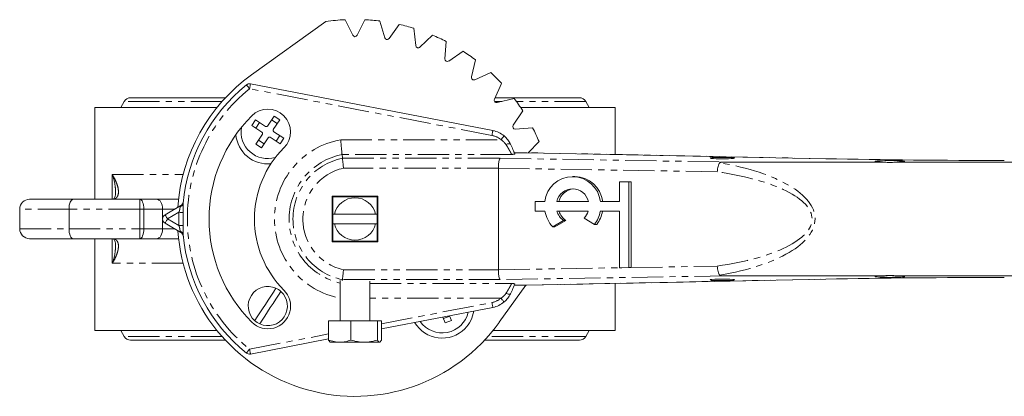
# Model space of a CAD drawing. Header units: millimetres. Extents: x -21 to 335, y -21 to 379.
# Tile 1 of 30: x -21 to 179, y -21 to 56. Entities that reach past the tile are written whole.
import ezdxf

# ---------------------------------------------------------------- set-up
doc = ezdxf.new("R2010")
doc.units = ezdxf.units.MM
doc.linetypes.add('PHANTOM', pattern=[12.7, 6.35, -1.27, 1.27, -1.27, 1.27, -1.27])

msp = doc.modelspace()

# ---------------------------------------------------------------- linework, layer by layer
at = {"color": 7, "linetype": 'Continuous', "lineweight": 15}
for p, q in [((41.35, 55.14), (26.27, 44.32)), ((46.8, 52.35), (45.25, 55.52)), ((47.7, 52.35), (49.25, 55.52)), ((53.28, 51.86), (52.3, 55.25)), ((54.17, 51.71), (56.24, 54.56)), ((59.58, 50.26), (59.21, 53.77)), ((60.42, 49.95), (62.96, 52.4)), ((65.5, 47.58), (65.74, 51.1)), ((66.28, 47.13), (69.21, 49.1)), ((70.87, 43.92), (71.72, 47.34)), ((71.56, 43.34), (74.78, 44.77)), ((26.05, 42.48), (75.22, 33.01)), ((75.52, 39.38), (76.95, 42.6)), ((0.45, 38.93), (-0.24, 37.72)), ((20.97, 39.68), (1.75, 39.68)), ((92.75, 39.68), (75.65, 39.68)), ((76.1, 38.69), (79.52, 39.54)), ((94.74, 37.72), (94.05, 38.93)), ((-5.5, 37.72), (-5.5, 19.07)), ((19.27, 37.72), (-5.5, 37.72)), ((29.54, 33.94), (30.86, 35.97)), ((30.86, 35.97), (32, 35.22)), ((79.31, 34.1), (81.28, 37.03)), ((100, 37.72), (80.82, 37.72)), ((100, 28.16), (100, 37.72)), ((26.35, 34.04), (27.1, 35.18)), ((28.38, 32.72), (26.35, 34.04)), ((27.1, 35.18), (29.12, 33.85)), ((27.15, 33.52), (27.9, 34.66)), ((30.34, 35.17), (31.48, 34.43)), ((32, 35.22), (30.68, 33.2)), ((27.14, 30.27), (28.47, 32.3)), ((30.76, 32.78), (32.79, 31.46)), ((31.99, 31.98), (31.25, 30.84)), ((79.76, 33.32), (83.28, 33.56)), ((28.28, 29.53), (27.14, 30.27)), ((28.8, 30.33), (27.66, 31.07)), ((29.61, 31.56), (28.28, 29.53)), ((32.05, 30.32), (30.02, 31.64)), ((32.79, 31.46), (32.05, 30.32)), ((82.39, 28.51), (84.58, 30.79)), ((44.63, 28.16), (44.71, 27.39)), ((82.06, 28.52), (79.56, 28.52)), ((82.06, 28.52), (82.08, 28.52)), ((142.76, 27.3), (82.08, 28.52)), ((119.75, 27.55), (119.44, 27.37)), ((119.75, 27.55), (123.75, 27.55)), ((122.44, 26.62), (154.62, 26.62)), ((124.06, 27.37), (123.75, 27.55)), ((142.74, 27.3), (142.76, 27.3)), ((156.83, 26.62), (225.25, 26.62)), ((76.35, 4.76), (76.35, 25.38)), ((91.84, 23.7), (91.38, 23.7)), ((100.9, 22.62), (100.9, 18.62)), ((102.81, 22.62), (100.9, 22.62)), ((102.81, 5.21), (102.81, 22.62)), ((102.81, 22.62), (103.26, 22.62)), ((103.26, 5.21), (103.26, 22.62)), ((-18.75, 19.07), (-9.92, 19.07)), ((-9.92, 19.07), (3.63, 19.07)), ((3.63, 19.07), (7.04, 19.07)), ((7.04, 19.07), (11.47, 19.07)), ((51.9, 19.72), (42.6, 19.72)), ((42.6, 19.72), (42.6, 10.42)), ((42.65, 19.38), (42.75, 19.48)), ((42.84, 19.57), (43, 19.72)), ((51.5, 19.72), (51.66, 19.57)), ((51.75, 19.48), (51.9, 19.32)), ((51.9, 10.42), (51.9, 19.72)), ((83.76, 18.62), (83.76, 16.62)), ((85.73, 18.62), (83.76, 18.62)), ((88.16, 18.62), (94.59, 18.62)), ((100.9, 18.62), (97.02, 18.62)), ((-20.75, 13.07), (-20.75, 17.07)), ((-10.75, 13.07), (-10.75, 17.07)), ((8.73, 15.93), (11.94, 17.81)), ((42.75, 16.07), (42.75, 14.07)), ((51.43, 16.07), (43.07, 16.07)), ((51.75, 14.07), (51.75, 16.07)), ((83.76, 16.62), (85.78, 16.62)), ((94.55, 16.62), (88.21, 16.62)), ((96.98, 16.62), (100.9, 16.62)), ((100.9, 16.62), (100.9, 5.18)), ((11.94, 12.33), (8.73, 14.21)), ((43.07, 14.07), (51.43, 14.07)), ((89.53, 14.79), (87.35, 13.47)), ((89.99, 14.79), (87.81, 13.47)), ((89.53, 14.79), (89.99, 14.79)), ((95.82, 13.96), (93.74, 15.23)), ((87.35, 13.47), (87.81, 13.47)), ((95.82, 13.96), (96.28, 13.96)), ((-9.92, 11.07), (-18.75, 11.07)), ((3.63, 11.07), (-9.92, 11.07)), ((-5.5, 11.07), (-5.5, -7.58)), ((7.04, 11.07), (3.63, 11.07)), ((11.47, 11.07), (7.04, 11.07)), ((12.42, 11.63), (12.43, 11.57)), ((42.75, 10.66), (42.6, 10.82)), ((42.6, 10.42), (51.9, 10.42)), ((43, 10.42), (42.84, 10.57)), ((51.66, 10.57), (51.5, 10.42)), ((51.9, 10.82), (51.75, 10.66)), ((100.9, 5.18), (102.81, 5.21)), ((100.9, 5.18), (101.36, 5.18)), ((101.36, 5.18), (103.26, 5.21)), ((102.81, 5.21), (103.26, 5.21)), ((44.25, 2.56), (44.25, -5.58)), ((44.68, 2.54), (44.71, 2.76)), ((50.25, -5.58), (50.25, 2.46)), ((82.08, 1.63), (142.76, 2.85)), ((119.41, 2.77), (119.54, 2.55)), ((123.96, 2.55), (119.54, 2.55)), ((122.44, 3.53), (154.62, 3.53)), ((123.96, 2.55), (124.09, 2.77)), ((142.76, 2.85), (142.74, 2.85)), ((156.83, 3.53), (225.25, 3.53)), ((81.91, 1.62), (76.5, -5.91)), ((79.56, 1.62), (82.06, 1.62)), ((82.08, 1.63), (82.06, 1.63)), ((100, -7.58), (100, 1.99)), ((75.22, -2.87), (52.61, -7.23)), ((41.89, -5.58), (41.89, -9.51)), ((41.89, -5.58), (46.43, -5.58)), ((46.43, -5.58), (46.43, -9.51)), ((46.43, -5.58), (51.79, -5.58)), ((51.79, -5.58), (51.79, -9.51)), ((51.79, -5.58), (52.61, -5.58)), ((52.61, -5.58), (52.61, -9.51)), ((65.54, -6.02), (65.07, -4.83)), ((66.46, -4.64), (65.19, -5.13)), ((66.8, -5.52), (65.54, -6.02)), ((66.43, -4.56), (66.8, -5.52)), ((19.27, -7.58), (-5.5, -7.58)), ((-0.24, -7.58), (0.45, -8.78)), ((100, -7.58), (75.23, -7.58)), ((94.05, -8.78), (94.74, -7.58)), ((1.75, -9.53), (20.97, -9.53)), ((41.89, -9.29), (26.05, -12.34)), ((44.16, -9.95), (42.25, -9.95)), ((44.16, -9.95), (49.11, -9.95)), ((49.11, -9.95), (52.2, -9.95)), ((73.53, -9.53), (92.75, -9.53))]:
    msp.add_line(p, q, dxfattribs=at)
at = {"color": 8, "linetype": 'PHANTOM', "lineweight": 0}
for p, q in [((75.03, 32.03), (25.86, 41.5)), ((20.29, 38.93), (0.45, 38.93)), ((77.05, 38.93), (75.54, 38.93)), ((94.05, 38.93), (79.98, 38.93)), ((44.35, 31.16), (76.86, 31.16)), ((79.03, 28.16), (44.63, 28.16)), ((82.06, 28.52), (79.56, 28.52)), ((142.74, 27.3), (82.06, 28.52)), ((82.06, 28.52), (82.06, 28.52)), ((44.71, 27.39), (76.66, 27.39)), ((76.66, 27.39), (122.44, 26.62)), ((-1.97, 24.07), (12.39, 24.07)), ((-1.97, 19.08), (-1.97, 24.07)), ((76.35, 25.39), (44.92, 25.39)), ((120.71, 24.64), (76.35, 25.38)), ((3.63, 17.07), (3.63, 19.07)), ((-10.75, 17.07), (-20.75, 17.07)), ((3.63, 17.07), (-10.75, 17.07)), ((3.63, 17.07), (4.43, 17.07)), ((3.63, 13.07), (3.63, 17.07)), ((4.43, 17.07), (4.43, 13.07)), ((8.24, 17.07), (4.43, 17.07)), ((8.24, 15.23), (8.24, 17.07)), ((10.67, 17.07), (8.24, 17.07)), ((11.54, 16.42), (9.23, 15.07)), ((8.24, 13.07), (8.24, 14.92)), ((9.23, 15.07), (11.54, 13.72)), ((-20.75, 13.07), (-10.75, 13.07)), ((-10.75, 13.07), (3.63, 13.07)), ((3.63, 13.07), (4.43, 13.07)), ((3.63, 11.07), (3.63, 13.07)), ((4.43, 13.07), (8.24, 13.07)), ((8.24, 13.07), (10.67, 13.07)), ((-1.97, 6.07), (-1.97, 11.06)), ((12.39, 6.07), (-1.97, 6.07)), ((44.92, 4.75), (76.35, 4.75)), ((76.35, 4.76), (101.36, 5.18)), ((103.26, 5.21), (120.71, 5.5)), ((76.66, 2.76), (44.71, 2.76)), ((122.44, 3.53), (76.66, 2.76)), ((82.06, 1.63), (142.74, 2.85)), ((50.25, 1.98), (79.03, 1.98)), ((79.56, 1.63), (82.06, 1.63)), ((82.06, 1.63), (82.06, 1.62)), ((76.86, -1.01), (50.25, -1.01)), ((52.61, -6.21), (75.03, -1.89)), ((20.29, -8.78), (0.45, -8.78)), ((25.86, -11.36), (41.89, -8.27)), ((94.05, -8.78), (74.21, -8.78))]:
    msp.add_line(p, q, dxfattribs=at)
at = {"color": 8, "linetype": 'PHANTOM', "lineweight": 0, "flags": 128}
for points in [[(25.86, 41.5), (25.74, 41.65), (25.62, 41.8), (25.51, 41.93), (25.42, 42.05), (25.34, 42.15), (25.28, 42.22), (25.25, 42.26), (25.23, 42.28)], [(25.86, 41.5), (25.9, 41.69), (25.94, 41.88), (25.97, 42.05), (26, 42.2), (26.02, 42.32), (26.04, 42.41), (26.05, 42.46), (26.05, 42.48)], [(75.03, 32.03), (75.07, 32.22), (75.1, 32.41), (75.13, 32.58), (75.16, 32.73), (75.19, 32.85), (75.2, 32.94), (75.21, 32.99), (75.22, 33.01)], [(76.86, 31.16), (76.98, 31.3), (77.1, 31.45), (77.22, 31.58), (77.31, 31.7), (77.39, 31.79), (77.45, 31.86), (77.49, 31.9), (77.5, 31.92)], [(77.87, 30.17), (78.04, 30.23), (78.19, 30.29), (78.34, 30.32), (78.47, 30.35), (78.58, 30.35), (78.67, 30.34), (78.74, 30.32), (78.78, 30.27)], [(3.63, 19.07), (3.78, 19.03), (3.93, 18.92), (4.07, 18.73), (4.19, 18.49), (4.29, 18.18), (4.37, 17.84), (4.41, 17.46), (4.43, 17.07)], [(7.04, 19.07), (7.28, 19.03), (7.5, 18.92), (7.71, 18.73), (7.89, 18.49), (8.04, 18.18), (8.15, 17.84), (8.22, 17.46), (8.24, 17.07)], [(12.41, 16.39), (12.34, 16.39), (12.25, 16.4), (12.15, 16.4), (12.04, 16.41), (11.93, 16.41), (11.8, 16.41), (11.67, 16.42), (11.54, 16.42)], [(8.73, 15.93), (8.74, 15.92), (8.76, 15.87), (8.81, 15.79), (8.87, 15.68), (8.95, 15.55), (9.04, 15.4), (9.13, 15.24), (9.23, 15.07)], [(8.73, 14.21), (8.74, 14.22), (8.76, 14.27), (8.81, 14.35), (8.87, 14.46), (8.95, 14.59), (9.04, 14.74), (9.13, 14.9), (9.23, 15.07)], [(3.63, 11.07), (3.78, 11.11), (3.93, 11.22), (4.07, 11.41), (4.19, 11.66), (4.29, 11.96), (4.37, 12.31), (4.41, 12.68), (4.43, 13.07)], [(7.04, 11.07), (7.28, 11.11), (7.5, 11.22), (7.71, 11.41), (7.89, 11.66), (8.04, 11.96), (8.15, 12.31), (8.22, 12.68), (8.24, 13.07)], [(12.41, 13.75), (12.34, 13.75), (12.25, 13.74), (12.15, 13.74), (12.04, 13.74), (11.93, 13.73), (11.8, 13.73), (11.67, 13.72), (11.54, 13.72)], [(75.03, -1.89), (75.07, -2.08), (75.1, -2.26), (75.13, -2.43), (75.16, -2.58), (75.19, -2.71), (75.2, -2.8), (75.21, -2.85), (75.22, -2.87)], [(76.86, -1.01), (76.98, -1.16), (77.1, -1.31), (77.22, -1.44), (77.31, -1.55), (77.39, -1.65), (77.45, -1.72), (77.49, -1.76), (77.5, -1.78)], [(77.87, -0.03), (78.04, -0.09), (78.19, -0.14), (78.34, -0.18), (78.47, -0.2), (78.58, -0.21), (78.67, -0.2), (78.74, -0.17), (78.78, -0.13)], [(25.86, -11.36), (25.74, -11.51), (25.62, -11.66), (25.51, -11.79), (25.42, -11.91), (25.34, -12.01), (25.28, -12.08), (25.25, -12.12), (25.23, -12.14)], [(25.86, -11.36), (25.9, -11.55), (25.94, -11.74), (25.97, -11.91), (26, -12.05), (26.02, -12.18), (26.04, -12.27), (26.05, -12.32), (26.05, -12.34)]]:
    msp.add_lwpolyline(points, dxfattribs=at)
at = {"color": 7, "linetype": 'Continuous', "lineweight": 15, "flags": 128}
for points in [[(26.92, -5.57), (27.42, -4.8), (27.96, -3.98), (28.51, -3.14), (29.07, -2.28), (29.63, -1.42), (30.18, -0.58), (30.72, 0.24), (31.22, 1.02)], [(32.23, 0.36), (31.72, -0.42), (31.19, -1.23), (30.64, -2.08), (30.07, -2.93), (29.51, -3.79), (28.96, -4.64), (28.43, -5.45), (27.92, -6.23)]]:
    msp.add_lwpolyline(points, dxfattribs=at)
at = {"color": 7, "linetype": 'Continuous', "lineweight": 15}
for centre, radius, start, end in [((47.25, 15.07), 40.5, 92.8306, 98.3835), ((47.25, 15.07), 40.5, 82.8306, 87.1694), ((47.25, 15.07), 40.5, 72.8306, 77.1694), ((47.25, 52.57), 0.5, 206.0671, 333.9329), ((47.25, 15.07), 40.5, 62.8306, 67.1694), ((53.76, 52), 0.5, 196.0671, 323.9329), ((60.08, 50.31), 0.5, 186.0671, 313.9329), ((47.25, 15.07), 40.5, 52.8306, 57.1694), ((66, 47.55), 0.5, 176.0671, 303.9329), ((47.25, 15.07), 36, 125.6496, 176.1997), ((47.25, 15.07), 40.5, 42.8306, 47.1694), ((47.25, 15.07), 35, 128.9789, 174.7802), ((25.86, 41.5), 1, 79.0962, 128.9789), ((71.35, 43.8), 0.5, 166.0671, 293.9329), ((1.75, 38.18), 1.5, 90, 150), ((75.98, 39.18), 0.5, 156.0671, 283.9329), ((47.25, 15.07), 40.5, 32.8306, 37.1694), ((92.75, 38.18), 1.5, 30, 90), ((47.25, 15.07), 29.6, 135, 225.0555), ((29.57, 32.75), 4.6, 315, 135), ((79.73, 33.82), 0.5, 146.0671, 273.9329), ((29.57, 32.75), 6.5, 184.9991, 275.5866), ((29.57, 32.75), 5.43, 170.36, 286.3065), ((28.22, 32.46), 0.3, 326.8424, 56.8424), ((29.29, 34.11), 0.3, 236.8424, 326.8424), ((30.93, 33.03), 0.3, 146.8424, 236.8424), ((74.27, 28.1), 5, 49.7496, 79.0962), ((47.25, 15.07), 40.5, 22.8306, 27.1694), ((29.86, 31.39), 0.3, 56.8424, 146.8424), ((47.25, 15.07), 20.4, 135, 225.0555), ((91.38, 17.97), 5.68, 6.5813, 173.4187), ((91.75, 17.92), 5.78, 6.9423, 89.115), ((91.38, 17.88), 3.3, 13.0235, 166.9765), ((91.9, 17.83), 3.37, 94.9723, 166.4595), ((-18.75, 17.07), 2, 90, 180), ((11.43, 18.68), 1, 300.3247, 354.2544), ((47.25, 15.07), 6.3, 134.4153, 135.5847), ((47.25, 15.07), 4.3, 13.4477, 166.5523), ((47.25, 15.07), 6.3, 44.4153, 45.5847), ((91.77, 17.65), 6.08, 189.7202, 223.3841), ((91.55, 17.63), 3.49, 196.8639, 234.6479), ((92, 17.63), 3.49, 196.8639, 234.6479), ((91.17, 17.66), 3.53, 316.5416, 342.991), ((90.95, 17.66), 6.12, 322.7832, 350.2124), ((91.4, 17.66), 6.12, 322.7832, 350.2124), ((9.23, 15.07), 1, 120.3247, 239.6753), ((47.25, 15.07), 4.3, 193.4477, 346.5523), ((-18.75, 13.07), 2, 180, 270), ((47.25, 15.07), 36, 183.8003, 324.3504), ((11.43, 11.47), 1, 5.7456, 59.6753), ((47.25, 15.07), 35, 185.2198, 231.0211), ((47.25, 15.07), 6.3, 224.4153, 225.5847), ((47.25, 15.07), 6.3, 314.4153, 315.5847), ((29.57, -2.61), 3.98, 65.513, 228.1718), ((29.59, -2.62), 4.6, 225.0555, 45.0555), ((29.57, -2.61), 3.98, 245.513, 48.1718), ((29.57, -2.61), 3.98, 48.1718, 65.513), ((74.27, 2.04), 5, 280.9038, 310.2504), ((64.93, -2.61), 5.44, 214.8465, 346.961), ((64.93, -2.61), 6.5, 315, 351.0677), ((29.57, -2.61), 3.98, 228.1718, 245.513), ((64.93, -2.61), 6.5, 210.7399, 315), ((1.75, -8.03), 1.5, 210, 270), ((92.75, -8.03), 1.5, 270, 330), ((25.86, -11.36), 1, 231.0211, 280.9038)]:
    msp.add_arc(centre, radius, start, end, dxfattribs=at)
at = {"color": 8, "linetype": 'PHANTOM', "lineweight": 0}
for centre, radius, start, end in [((47.25, 15.07), 34, 128.9789, 231.0211), ((74.27, 28.1), 4, 49.7496, 79.0962), ((47.25, 15.07), 16.34, 100.2332, 259.7668), ((47.25, 15.07), 13.35, 101.3268, 257.0126), ((47.25, 15.07), 12.58, 101.6712, 258.3288), ((47.25, 15.07), 10.58, 102.7296, 257.2704), ((11.6, 18.37), 0.804, 287.1732, 352.0449), ((47.25, 15.07), 35.73, 177.8301, 182.1699), ((47.25, 15.07), 34.87, 177.8301, 182.1699), ((11.6, 11.78), 0.804, 7.9551, 72.8268), ((74.27, 2.04), 4, 280.9038, 310.2504)]:
    msp.add_arc(centre, radius, start, end, dxfattribs=at)
at = {"color": 7, "linetype": 'Continuous', "lineweight": 15}
for centre, major_axis, ratio, start_param, end_param in [((76.66, 25.39), (0.02, 2), 0.156458, 0.053675, 1.572112), ((121.75, 27.42), (2.5, 0), 0.052408, 2.56701, 4.712389), ((121.75, 27.42), (2.5, 0), 0.052408, 1.359425, 1.782168), ((121.75, 27.42), (2.5, 0), 0.052408, 4.712389, 6.857768), ((178.94, 32.24), (101, 0), 0.052408, 4.34587, 4.712389), ((155.72, 26.76), (3, 0), 0.052408, 5.088513, 10.61945), ((82.9, 25.28), (6.55, -0.11), 0.305439, 3.144223, 3.146728), ((-9.92, 17.07), (0, 2), 0.414214, 0, 1.570796), ((-9.92, 13.07), (0, 2), 0.414214, 1.570796, 3.141593), ((82.9, 4.86), (6.55, 0.11), 0.305439, 3.136457, 3.138962), ((76.66, 4.75), (-0.02, 2), 0.156458, 1.569481, 3.087918), ((121.75, 2.72), (2.5, 0), 0.052408, 5.863641, 9.844322), ((178.94, -2.09), (101, 0), 0.052408, 1.570796, 1.937315), ((155.72, 3.38), (3, 0), 0.052408, 1.946921, 7.477857)]:
    msp.add_ellipse(centre, major_axis=major_axis, ratio=ratio, start_param=start_param, end_param=end_param, dxfattribs=at)
at = {"color": 8, "linetype": 'PHANTOM', "lineweight": 0}
for centre, ratio, start_param, end_param in [((107.83, 15.07), 0.381921, 5.133595, 7.432776), ((107.22, 15.07), 0.320814, 5.137075, 7.429296)]:
    msp.add_ellipse(centre, major_axis=(32.73, 0), ratio=ratio, start_param=start_param, end_param=end_param, dxfattribs=at)
at = {"color": 7, "linetype": 'Continuous', "lineweight": 15}
for points, knots in [([(44.63, 28.16), (44.63, 28.17), (44.62, 28.2), (44.62, 28.29), (44.61, 28.35), (44.59, 28.51), (44.58, 28.61), (44.56, 28.83), (44.55, 28.95), (44.52, 29.23), (44.51, 29.38), (44.48, 29.7), (44.46, 29.87), (44.43, 30.22), (44.41, 30.4), (44.38, 30.77), (44.36, 30.97), (44.35, 31.16)], [0, 0, 0, 0, 0.125, 0.125, 0.25, 0.25, 0.375, 0.375, 0.5, 0.5, 0.625, 0.625, 0.75, 0.75, 0.875, 0.875, 1, 1, 1, 1]), ([(77.5, 31.92), (77.77, 31.69), (78.01, 31.44), (78.44, 30.88), (78.63, 30.58), (78.78, 30.27)], [0, 0, 0, 0, 0.5, 0.5, 1, 1, 1, 1]), ([(78.78, 30.27), (78.96, 29.89), (79.13, 29.52), (79.36, 29.01), (79.43, 28.85), (79.55, 28.54), (79.61, 28.4), (79.66, 28.27)], [0, 0, 0, 0, 0.5, 0.5, 0.75, 0.75, 1, 1, 1, 1]), ([(79.66, 28.27), (79.67, 28.25), (79.6, 28.23), (79.43, 28.2), (79.36, 28.2), (79.21, 28.18), (79.12, 28.17), (79.03, 28.16)], [0, 0, 0, 0, 0.5, 0.5, 0.75, 0.75, 1, 1, 1, 1]), ([(44.71, 27.39), (44.71, 27.38), (44.71, 27.36), (44.71, 27.3), (44.72, 27.26), (44.73, 27.15), (44.74, 27.09), (44.75, 26.94), (44.76, 26.86), (44.78, 26.67), (44.79, 26.57), (44.81, 26.36), (44.83, 26.25), (44.85, 26.01), (44.86, 25.89), (44.89, 25.64), (44.91, 25.51), (44.92, 25.39)], [0, 0, 0, 0, 0.125, 0.125, 0.25, 0.25, 0.375, 0.375, 0.5, 0.5, 0.625, 0.625, 0.75, 0.75, 0.875, 0.875, 1, 1, 1, 1]), ([(121.22, 26.48), (121.15, 26.4), (121.1, 26.3), (120.99, 26.05), (120.94, 25.91), (120.85, 25.58), (120.81, 25.4), (120.75, 25.03), (120.72, 24.83), (120.71, 24.64)], [0, 0, 0, 0, 0.25, 0.25, 0.5, 0.5, 0.75, 0.75, 1, 1, 1, 1]), ([(122.44, 26.62), (122.22, 26.62), (122, 26.61), (121.67, 26.59), (121.56, 26.58), (121.4, 26.56), (121.35, 26.55), (121.27, 26.52), (121.23, 26.5), (121.22, 26.48)], [0, 0, 0, 0, 0.5, 0.5, 0.75, 0.75, 0.875, 0.875, 1, 1, 1, 1]), ([(156.83, 26.62), (156.65, 26.59), (156.47, 26.57), (156.1, 26.54), (155.91, 26.53), (155.54, 26.53), (155.35, 26.54), (154.98, 26.57), (154.8, 26.59), (154.62, 26.62)], [0, 0, 0, 0, 0.25, 0.25, 0.5, 0.5, 0.75, 0.75, 1, 1, 1, 1]), ([(-1.31, 20.49), (-1.31, 20.31), (-1.32, 19.9), (-1.45, 19.46), (-1.6, 19.2), (-1.69, 19.14), (-1.78, 19.08), (-1.95, 19.08), (-2.01, 19.08)], [0, 0, 0, 0, 0.162941, 0.3499703, 0.5535789, 0.7486843, 0.9180602, 1, 1, 1, 1]), ([(42.75, 19.48), (42.75, 19.22), (42.75, 18.95), (42.75, 18.41), (42.75, 18.14), (42.75, 17.57), (42.75, 17.28), (42.75, 16.69), (42.75, 16.38), (42.75, 16.07)], [0, 0, 0, 0, 0.25, 0.25, 0.5, 0.5, 0.75, 0.75, 1, 1, 1, 1]), ([(42.84, 19.57), (43.17, 19.57), (43.51, 19.57), (44.2, 19.57), (44.55, 19.57), (45.29, 19.57), (45.66, 19.57), (46.45, 19.57), (46.85, 19.57), (47.45, 19.57), (47.66, 19.57), (48.06, 19.57), (48.26, 19.57), (48.84, 19.57), (49.23, 19.57), (49.96, 19.57), (50.31, 19.57), (51, 19.57), (51.33, 19.57), (51.66, 19.57)], [0, 0, 0, 0, 0.125, 0.125, 0.25, 0.25, 0.375, 0.375, 0.5, 0.5, 0.5625, 0.5625, 0.625, 0.625, 0.75, 0.75, 0.875, 0.875, 1, 1, 1, 1]), ([(51.75, 19.48), (51.75, 19.22), (51.75, 18.95), (51.75, 18.41), (51.75, 18.14), (51.75, 17.57), (51.75, 17.28), (51.75, 16.69), (51.75, 16.38), (51.75, 16.07)], [0, 0, 0, 0, 0.25, 0.25, 0.5, 0.5, 0.75, 0.75, 1, 1, 1, 1]), ([(42.75, 14.07), (42.75, 13.44), (42.75, 12.84), (42.75, 11.72), (42.75, 11.18), (42.75, 10.66)], [0, 0, 0, 0, 0.5, 0.5, 1, 1, 1, 1]), ([(51.75, 14.07), (51.75, 13.44), (51.75, 12.84), (51.75, 11.72), (51.75, 11.18), (51.75, 10.66)], [0, 0, 0, 0, 0.5, 0.5, 1, 1, 1, 1]), ([(-2.01, 11.06), (-1.97, 11.06), (-1.83, 11.08), (-1.72, 11.02), (-1.65, 10.99), (-1.52, 10.84), (-1.37, 10.44), (-1.29, 10.02), (-1.3, 9.7), (-1.31, 9.64)], [0, 0, 0, 0, 0.038626, 0.170917, 0.353097, 0.554444, 0.745117, 0.949357, 1, 1, 1, 1]), ([(42.84, 10.57), (43.17, 10.57), (43.51, 10.57), (44.2, 10.57), (44.55, 10.57), (45.29, 10.57), (45.66, 10.57), (46.45, 10.57), (46.85, 10.57), (47.45, 10.57), (47.66, 10.57), (48.06, 10.57), (48.26, 10.57), (48.84, 10.57), (49.23, 10.57), (49.96, 10.57), (50.31, 10.57), (51, 10.57), (51.33, 10.57), (51.66, 10.57)], [0, 0, 0, 0, 0.125, 0.125, 0.25, 0.25, 0.375, 0.375, 0.5, 0.5, 0.5625, 0.5625, 0.625, 0.625, 0.75, 0.75, 0.875, 0.875, 1, 1, 1, 1]), ([(44.71, 2.76), (44.71, 2.76), (44.71, 2.78), (44.71, 2.84), (44.72, 2.88), (44.73, 2.99), (44.74, 3.05), (44.75, 3.2), (44.76, 3.29), (44.78, 3.47), (44.79, 3.57), (44.81, 3.78), (44.83, 3.9), (44.85, 4.13), (44.86, 4.25), (44.89, 4.5), (44.91, 4.63), (44.92, 4.75)], [0, 0, 0, 0, 0.125, 0.125, 0.25, 0.25, 0.375, 0.375, 0.5, 0.5, 0.625, 0.625, 0.75, 0.75, 0.875, 0.875, 1, 1, 1, 1]), ([(121.22, 3.66), (121.15, 3.74), (121.1, 3.84), (120.99, 4.09), (120.94, 4.24), (120.85, 4.56), (120.81, 4.74), (120.75, 5.11), (120.72, 5.31), (120.71, 5.5)], [0, 0, 0, 0, 0.25, 0.25, 0.5, 0.5, 0.75, 0.75, 1, 1, 1, 1]), ([(121.22, 3.66), (121.23, 3.64), (121.27, 3.62), (121.35, 3.59), (121.4, 3.58), (121.56, 3.56), (121.67, 3.55), (122, 3.53), (122.22, 3.53), (122.44, 3.53)], [0, 0, 0, 0, 0.125, 0.125, 0.25, 0.25, 0.5, 0.5, 1, 1, 1, 1]), ([(154.62, 3.53), (154.97, 3.58), (155.34, 3.61), (155.91, 3.61), (156.1, 3.61), (156.47, 3.58), (156.65, 3.55), (156.83, 3.53)], [0, 0, 0, 0, 0.5, 0.5, 0.75, 0.75, 1, 1, 1, 1]), ([(79.66, 1.87), (79.61, 1.74), (79.55, 1.6), (79.43, 1.3), (79.36, 1.13), (79.13, 0.62), (78.96, 0.25), (78.78, -0.13)], [0, 0, 0, 0, 0.25, 0.25, 0.5, 0.5, 1, 1, 1, 1]), ([(79.66, 1.87), (79.67, 1.89), (79.6, 1.91), (79.43, 1.94), (79.36, 1.95), (79.21, 1.96), (79.12, 1.97), (79.03, 1.98)], [0, 0, 0, 0, 0.5, 0.5, 0.75, 0.75, 1, 1, 1, 1]), ([(78.78, -0.13), (78.63, -0.44), (78.44, -0.74), (78.02, -1.29), (77.77, -1.55), (77.5, -1.78)], [0, 0, 0, 0, 0.5, 0.5, 1, 1, 1, 1]), ([(44.16, -9.95), (43.78, -9.95), (43.39, -9.91), (42.63, -9.75), (42.26, -9.64), (41.89, -9.51)], [0, 0, 0, 0, 0.5, 0.5, 1, 1, 1, 1]), ([(46.43, -9.51), (46.06, -9.64), (45.68, -9.76), (44.93, -9.91), (44.55, -9.95), (44.16, -9.95)], [0, 0, 0, 0, 0.5, 0.5, 1, 1, 1, 1]), ([(49.11, -9.95), (48.88, -9.95), (48.66, -9.94), (48.2, -9.9), (47.98, -9.87), (47.31, -9.76), (46.87, -9.64), (46.43, -9.51)], [0, 0, 0, 0, 0.25, 0.25, 0.5, 0.5, 1, 1, 1, 1]), ([(52.2, -9.95), (52.16, -9.95), (52.13, -9.94), (52.06, -9.9), (52.03, -9.87), (51.92, -9.76), (51.86, -9.64), (51.79, -9.51)], [0, 0, 0, 0, 0.25, 0.25, 0.5, 0.5, 1, 1, 1, 1])]:
    msp.add_open_spline(points, degree=3, knots=knots, dxfattribs=at)
at = {"color": 8, "linetype": 'PHANTOM', "lineweight": 0}
for points, knots in [([(77.87, 30.17), (77.75, 30.37), (77.59, 30.55), (77.25, 30.88), (77.06, 31.03), (76.86, 31.16)], [0, 0, 0, 0, 0.5, 0.5, 1, 1, 1, 1]), ([(79.03, 28.16), (79.02, 28.18), (78.98, 28.24), (78.87, 28.46), (78.79, 28.62), (78.64, 28.9), (78.58, 29), (78.46, 29.21), (78.4, 29.32), (78.19, 29.67), (78.04, 29.91), (77.87, 30.17)], [0, 0, 0, 0, 0.25, 0.25, 0.5, 0.5, 0.625, 0.625, 0.75, 0.75, 1, 1, 1, 1]), ([(-2, 19.07), (-1.71, 19.07), (-1.48, 19.14), (-1.21, 19.3), (-1.13, 19.37), (-1, 19.52), (-0.95, 19.6), (-0.81, 19.87), (-0.76, 20.07), (-0.71, 20.5), (-0.72, 20.73), (-0.77, 21.21), (-0.82, 21.45), (-0.96, 21.96), (-1.05, 22.22), (-1.26, 22.74), (-1.38, 23), (-1.58, 23.4), (-1.65, 23.54), (-1.81, 23.8), (-1.88, 23.94), (-1.97, 24.07)], [0, 0, 0, 0, 0.125, 0.125, 0.1875, 0.1875, 0.25, 0.25, 0.375, 0.375, 0.5, 0.5, 0.625, 0.625, 0.75, 0.75, 0.875, 0.875, 0.9375, 0.9375, 1, 1, 1, 1]), ([(-1.32, 20.51), (-1.33, 20.86), (-1.34, 21.98), (-1.67, 23.22), (-1.97, 24.07), (-1.97, 24.07)], [0, 0, 0, 0, 0.304702, 0.996548, 1, 1, 1, 1]), ([(12.4, 18.26), (12.38, 18.12), (12.38, 17.98), (12.39, 17.68), (12.4, 17.52), (12.41, 17.21), (12.42, 17.04), (12.42, 16.72), (12.42, 16.56), (12.41, 16.39)], [0, 0, 0, 0, 0.25, 0.25, 0.5, 0.5, 0.75, 0.75, 1, 1, 1, 1]), ([(11.54, 16.42), (11.59, 16.53), (11.62, 16.64), (11.68, 16.85), (11.7, 16.96), (11.74, 17.17), (11.75, 17.26), (11.78, 17.44), (11.8, 17.53), (11.84, 17.6)], [0, 0, 0, 0, 0.25, 0.25, 0.5, 0.5, 0.75, 0.75, 1, 1, 1, 1]), ([(11.84, 17.6), (11.86, 17.66), (11.89, 17.71), (11.93, 17.79), (11.94, 17.81), (11.94, 17.81)], [0, 0, 0, 0, 0.5, 0.5, 1, 1, 1, 1]), ([(11.84, 12.54), (11.8, 12.62), (11.78, 12.7), (11.75, 12.88), (11.74, 12.98), (11.7, 13.18), (11.68, 13.29), (11.62, 13.51), (11.59, 13.61), (11.54, 13.72)], [0, 0, 0, 0, 0.25, 0.25, 0.5, 0.5, 0.75, 0.75, 1, 1, 1, 1]), ([(11.94, 12.33), (11.94, 12.33), (11.93, 12.35), (11.89, 12.43), (11.86, 12.48), (11.84, 12.54)], [0, 0, 0, 0, 0.5, 0.5, 1, 1, 1, 1]), ([(12.41, 13.75), (12.42, 13.59), (12.42, 13.42), (12.42, 13.1), (12.41, 12.94), (12.4, 12.62), (12.39, 12.46), (12.38, 12.16), (12.38, 12.02), (12.4, 11.89)], [0, 0, 0, 0, 0.25, 0.25, 0.5, 0.5, 0.75, 0.75, 1, 1, 1, 1]), ([(-2, 11.07), (-1.71, 11.07), (-1.48, 11), (-1.21, 10.84), (-1.13, 10.77), (-1, 10.62), (-0.95, 10.54), (-0.81, 10.28), (-0.76, 10.07), (-0.71, 9.64), (-0.72, 9.41), (-0.77, 8.94), (-0.82, 8.69), (-0.96, 8.18), (-1.05, 7.93), (-1.26, 7.4), (-1.38, 7.14), (-1.58, 6.74), (-1.65, 6.61), (-1.81, 6.34), (-1.88, 6.2), (-1.97, 6.07)], [0, 0, 0, 0, 0.125, 0.125, 0.1875, 0.1875, 0.25, 0.25, 0.375, 0.375, 0.5, 0.5, 0.625, 0.625, 0.75, 0.75, 0.875, 0.875, 0.9375, 0.9375, 1, 1, 1, 1]), ([(-1.97, 6.07), (-1.97, 6.08), (-1.67, 6.92), (-1.34, 8.16), (-1.33, 9.29), (-1.32, 9.63)], [0, 0, 0, 0, 0.003451, 0.695145, 1, 1, 1, 1]), ([(77.87, -0.03), (78.04, 0.23), (78.19, 0.47), (78.4, 0.82), (78.46, 0.94), (78.58, 1.15), (78.64, 1.25), (78.79, 1.52), (78.87, 1.68), (78.98, 1.9), (79.02, 1.97), (79.03, 1.98)], [0, 0, 0, 0, 0.25, 0.25, 0.375, 0.375, 0.5, 0.5, 0.75, 0.75, 1, 1, 1, 1]), ([(76.86, -1.01), (77.06, -0.88), (77.25, -0.73), (77.6, -0.4), (77.75, -0.22), (77.87, -0.03)], [0, 0, 0, 0, 0.5, 0.5, 1, 1, 1, 1])]:
    msp.add_open_spline(points, degree=3, knots=knots, dxfattribs=at)
at = {"color": 7, "linetype": 'Continuous', "lineweight": 15}
for points in [[(43.07, 16.07), (42.96, 16.07), (42.86, 16.07), (42.75, 16.07)], [(51.75, 16.07), (51.64, 16.07), (51.54, 16.07), (51.43, 16.07)], [(42.75, 14.07), (42.86, 14.07), (42.96, 14.07), (43.07, 14.07)], [(51.43, 14.07), (51.54, 14.07), (51.64, 14.07), (51.75, 14.07)], [(41.89, -9.51), (42.03, -9.78), (42.16, -9.95), (42.3, -9.95)], [(51.79, -9.51), (50.91, -9.78), (50.02, -9.95), (49.11, -9.95)], [(52.61, -9.51), (52.47, -9.78), (52.34, -9.95), (52.2, -9.95)]]:
    msp.add_open_spline(points, degree=3, dxfattribs=at)

doc.saveas('drawing.dxf')
